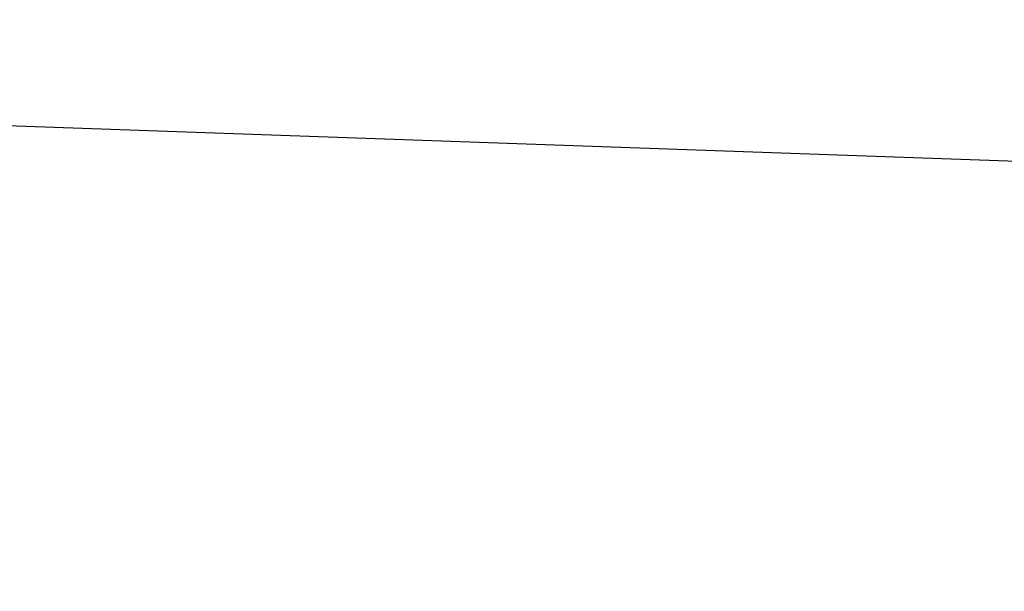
# Model space of a CAD drawing. Header units: millimetres. Extents: x 11 to 117, y -52 to 37.
# Tile 212 of 256: x 37.2473 to 37.2957, y -42.6569 to -42.6288. Entities that reach past the tile are written whole.
import ezdxf

# ---------------------------------------------------------------- set-up
doc = ezdxf.new("R2010")
doc.units = ezdxf.units.MM
doc.header["$LTSCALE"] = 25.4
doc.layers.get('0').update_dxf_attribs({"true_color": 0xff5454})

# ---------------------------------------------------------------- blocks, each defined once
blk = doc.blocks.new('PROFILE-IRIS-LED-7W-8995-8997-8996-8998.STL#2')
at = {"color": 7, "true_color": 0xffffff}
mesh = blk.add_polyface(dxfattribs=at)
corners = [(39.795509, -40.939468, 45.6469), (36.064682, -42.258114, 43.983082), (39.356995, -42.649513, 43.604), (36.503197, -40.548069, 46.025982)]
mesh.append_faces([[corners[k] for k in face] for face in [(0, 1, 2), (1, 0, 3)]], dxfattribs={"vtx0": -1, "color": 7})
at = {"color": 18, "true_color": 0x000000}
mesh = blk.add_polyface(dxfattribs=at)
corners = [(36.93124, -43.399818, 33.729847), (39.995087, -42.730976, 34.119122), (39.797634, -43.500973, 33.199245), (37.128696, -42.629818, 34.649727)]
mesh.append_faces([[corners[k] for k in face] for face in [(0, 1, 2), (1, 0, 3)]], dxfattribs={"vtx0": -1, "color": 18})

msp = doc.modelspace()

# ---------------------------------------------------------------- block references
at = {"color": 0}
msp.add_blockref('PROFILE-IRIS-LED-7W-8995-8997-8996-8998.STL#2', (0, 0), dxfattribs=at)

doc.saveas('drawing.dxf')
